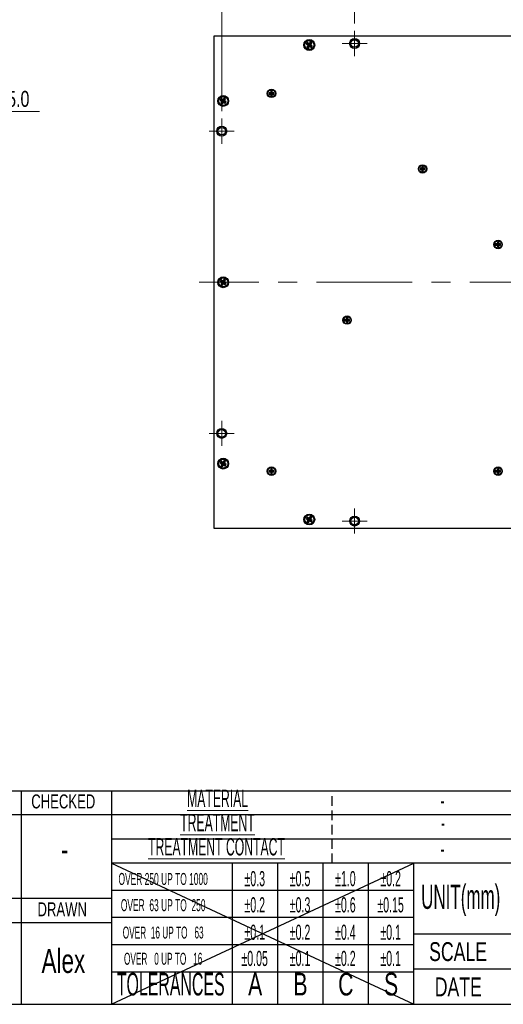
# Model space of a CAD drawing. Header units: millimetres. Extents: x 6 to 294, y 6 to 202.
# Tile 2 of 4: x 151 to 215, y 6 to 137. Entities that reach past the tile are written whole.
import ezdxf

# ---------------------------------------------------------------- set-up
doc = ezdxf.new("R2010")
doc.units = ezdxf.units.MM
doc.linetypes.add('CENTERX2', pattern=[20.32, 12.7, -2.54, 2.54, -2.54])
doc.linetypes.add('HIDDEN', pattern=[1.905, 1.27, -0.635])
doc.styles.add('SLDTEXTSTYLE0', font='TXT', dxfattribs={"width": 0.75})
doc.styles.add('SLDTEXTSTYLE1', font='TXT', dxfattribs={"width": 0.525})
doc.styles.add('SLDTEXTSTYLE2', font='TXT', dxfattribs={"width": 0.7})
doc.styles.add('SLDTEXTSTYLE3', font='TXT', dxfattribs={"width": 0.514474})
doc.styles.add('SLDTEXTSTYLE4', font='TXT', dxfattribs={"width": 0.515789})
doc.dimstyles.new('SLDDIMSTYLE0', dxfattribs={"dimtxt": 2.116667, "dimasz": 2.5, "dimexe": 0, "dimexo": 0.0625, "dimgap": 0.529167, "dimtad": 1, "dimdec": 1, "dimlfac": 2.5, "dimrnd": 1e-09, "dimzin": 4, "dimdsep": 46, "dimtxsty": 'SLDTEXTSTYLE0', "dimsah": 1, "dimcen": 0.09, "dimadec": 0, "dimazin": 1, "dimtfac": 1, "dimtdec": 1, "dimtofl": 0, "dimtmove": 0, "dimatfit": 3, "dimfxl": 1, "dimfrac": 2, "dimtolj": 1, "dimtzin": 12, "dimarcsym": 0})
doc.dimstyles.new('SLDDIMSTYLE1', dxfattribs={"dimtxt": 2.116667, "dimasz": 2.5, "dimexe": 0, "dimexo": 0.0625, "dimgap": 0.529167, "dimtad": 1, "dimdec": 1, "dimlfac": 2.5, "dimrnd": 1e-09, "dimzin": 4, "dimdsep": 46, "dimtxsty": 'SLDTEXTSTYLE0', "dimsah": 1, "dimcen": 0.09, "dimadec": 0, "dimazin": 1, "dimtfac": 1, "dimtdec": 1, "dimtmove": 0, "dimatfit": 0, "dimfxl": 1, "dimfrac": 2, "dimtolj": 1, "dimtzin": 12, "dimarcsym": 0})

# ---------------------------------------------------------------- blocks, each defined once
blk = doc.blocks.new('_D_4')
at = {"color": 7, "linetype": 'Continuous', "lineweight": 18}
for p, q in [((134.89, 124.61), (130.89, 124.61)), ((140.89, 124.61), (134.89, 124.61)), ((140.89, 124.61), (153.6, 124.61))]:
    blk.add_line(p, q, dxfattribs=at)
for points in [[(134.89, 124.61), (132.39, 124.96), (132.39, 124.26)], [(140.89, 124.61), (143.39, 124.26), (143.39, 124.96)]]:
    blk.add_solid(points, dxfattribs=at)
at = {"color": 7, "linetype": 'Continuous', "lineweight": 18, "insert": (148.12, 127.34), "char_height": 2.117, "attachment_point": 1, "style": 'SLDTEXTSTYLE0'}
blk.add_mtext('15.0', dxfattribs=at)
blk = doc.blocks.new('_D_5')
at = {"color": 7, "linetype": 'Continuous', "lineweight": 18}
for p, q in [((195.32, 136.27), (195.32, 145.61)), ((243.32, 136.27), (243.32, 145.61)), ((195.32, 144.61), (243.32, 144.61))]:
    blk.add_line(p, q, dxfattribs=at)
for points in [[(195.32, 144.61), (197.82, 144.26), (197.82, 144.96)], [(243.32, 144.61), (240.82, 144.96), (240.82, 144.26)]]:
    blk.add_solid(points, dxfattribs=at)
at = {"color": 7, "linetype": 'Continuous', "lineweight": 18, "insert": (216.22, 147.34), "char_height": 2.117, "attachment_point": 1, "style": 'SLDTEXTSTYLE0'}
blk.add_mtext('120.0', dxfattribs=at)
blk = doc.blocks.new('_D_8')
at = {"color": 7, "linetype": 'Continuous', "lineweight": 18}
for p, q in [((177.72, 124.67), (177.72, 149.92)), ((260.92, 124.67), (260.92, 149.92)), ((177.72, 148.92), (260.92, 148.92))]:
    blk.add_line(p, q, dxfattribs=at)
for points in [[(177.72, 148.92), (180.22, 148.57), (180.22, 149.27)], [(260.92, 148.92), (258.42, 149.27), (258.42, 148.57)]]:
    blk.add_solid(points, dxfattribs=at)
at = {"color": 7, "linetype": 'Continuous', "lineweight": 18, "insert": (216.22, 151.65), "char_height": 2.117, "attachment_point": 1, "style": 'SLDTEXTSTYLE0'}
blk.add_mtext('208.0', dxfattribs=at)
blk = doc.blocks.new('SW_CENTERMARKSYMBOL_0')
at = {"color": 0, "linetype": 'Continuous', "lineweight": 18}
for p, q in [((0, 1), (0, 1.66)), ((-1, 0), (-1.66, 0)), ((0, 0), (-1, 0)), ((0, 0), (0, 1)), ((0, 0), (0, -1)), ((0, 0), (1, 0)), ((1, 0), (1.66, 0)), ((0, -1), (0, -1.66))]:
    blk.add_line(p, q, dxfattribs=at)
blk = doc.blocks.new('SW_CENTERMARKSYMBOL_5')
at = {"color": 0, "linetype": 'Continuous', "lineweight": 18}
for p, q in [((0, 1), (0, 1.66)), ((-1, 0), (-1.66, 0)), ((0, 0), (-1, 0)), ((0, 0), (0, 1)), ((0, 0), (0, -1)), ((0, 0), (1, 0)), ((1, 0), (1.66, 0)), ((0, -1), (0, -1.66))]:
    blk.add_line(p, q, dxfattribs=at)
blk = doc.blocks.new('SW_CENTERMARKSYMBOL_6')
at = {"color": 0, "linetype": 'Continuous', "lineweight": 18}
for p, q in [((0, 1), (0, 1.66)), ((-1, 0), (-1.66, 0)), ((0, 0), (-1, 0)), ((0, 0), (0, 1)), ((0, 0), (0, -1)), ((0, 0), (1, 0)), ((1, 0), (1.66, 0)), ((0, -1), (0, -1.66))]:
    blk.add_line(p, q, dxfattribs=at)
blk = doc.blocks.new('SW_CENTERMARKSYMBOL_7')
at = {"color": 0, "linetype": 'Continuous', "lineweight": 18}
for p, q in [((0, 1), (0, 1.66)), ((-1, 0), (-1.66, 0)), ((0, 0), (-1, 0)), ((0, 0), (0, 1)), ((0, 0), (0, -1)), ((0, 0), (1, 0)), ((1, 0), (1.66, 0)), ((0, -1), (0, -1.66))]:
    blk.add_line(p, q, dxfattribs=at)

msp = doc.modelspace()

# ---------------------------------------------------------------- linework, layer by layer
at = {"color": 7, "linetype": 'Continuous', "lineweight": 25}
for p, q in [((176.716, 69.412), (176.716, 134.612)), ((176.716, 134.612), (261.916, 134.612)), ((189.042, 133.728), (188.914, 133.525)), ((189.037, 133.552), (188.914, 133.525)), ((188.914, 133.525), (189.151, 133.375)), ((189.151, 133.375), (189.001, 133.138)), ((189.124, 133.166), (189.001, 133.138)), ((189.001, 133.138), (189.204, 133.01)), ((189.07, 133.605), (189.037, 133.552)), ((189.037, 133.552), (189.273, 133.403)), ((189.279, 133.578), (189.042, 133.728)), ((189.07, 133.605), (189.042, 133.728)), ((189.307, 133.455), (189.07, 133.605)), ((189.273, 133.403), (189.124, 133.166)), ((189.124, 133.166), (189.176, 133.133)), ((189.273, 133.403), (189.151, 133.375)), ((189.176, 133.133), (189.326, 133.37)), ((189.176, 133.133), (189.204, 133.01)), ((189.204, 133.01), (189.353, 133.247)), ((189.428, 133.815), (189.279, 133.578)), ((189.307, 133.455), (189.279, 133.578)), ((189.456, 133.692), (189.307, 133.455)), ((189.326, 133.37), (189.353, 133.247)), ((189.326, 133.37), (189.562, 133.22)), ((189.353, 133.247), (189.59, 133.097)), ((189.359, 133.422), (189.508, 133.659)), ((189.359, 133.422), (189.482, 133.45)), ((189.595, 133.272), (189.359, 133.422)), ((189.631, 133.686), (189.428, 133.815)), ((189.456, 133.692), (189.428, 133.815)), ((189.508, 133.659), (189.456, 133.692)), ((189.482, 133.45), (189.631, 133.686)), ((189.718, 133.3), (189.482, 133.45)), ((189.508, 133.659), (189.631, 133.686)), ((189.562, 133.22), (189.595, 133.272)), ((189.562, 133.22), (189.59, 133.097)), ((189.59, 133.097), (189.718, 133.3)), ((189.595, 133.272), (189.718, 133.3)), ((178.028, 126.415), (177.879, 126.178)), ((178.231, 126.286), (178.028, 126.415)), ((178.056, 126.292), (178.028, 126.415)), ((184.226, 127.102), (183.996, 127.102)), ((183.996, 127.102), (183.996, 126.922)), ((184.085, 127.013), (183.996, 127.102)), ((184.085, 127.011), (183.996, 126.922)), ((183.996, 126.922), (184.226, 126.922)), ((184.315, 127.013), (184.085, 127.013)), ((184.085, 127.013), (184.085, 127.011)), ((184.085, 127.011), (184.315, 127.011)), ((184.406, 127.332), (184.226, 127.332)), ((184.226, 127.332), (184.226, 127.102)), ((184.315, 127.243), (184.226, 127.332)), ((184.315, 127.013), (184.226, 127.102)), ((184.315, 127.011), (184.226, 126.922)), ((184.226, 126.922), (184.226, 126.692)), ((184.315, 126.781), (184.226, 126.692)), ((184.226, 126.692), (184.406, 126.692)), ((184.317, 127.243), (184.315, 127.243)), ((184.315, 127.243), (184.315, 127.013)), ((184.315, 127.011), (184.315, 126.781)), ((184.315, 126.781), (184.317, 126.781)), ((184.317, 127.243), (184.406, 127.332)), ((184.317, 127.013), (184.317, 127.243)), ((184.317, 127.013), (184.406, 127.102)), ((184.547, 127.013), (184.317, 127.013)), ((184.317, 127.011), (184.406, 126.922)), ((184.317, 127.011), (184.547, 127.011)), ((184.317, 126.781), (184.317, 127.011)), ((184.317, 126.781), (184.406, 126.692)), ((184.406, 127.102), (184.406, 127.332)), ((184.636, 127.102), (184.406, 127.102)), ((184.406, 126.692), (184.406, 126.922)), ((184.406, 126.922), (184.636, 126.922)), ((184.547, 127.013), (184.636, 127.102)), ((184.547, 127.011), (184.547, 127.013)), ((184.547, 127.011), (184.636, 126.922)), ((184.636, 126.922), (184.636, 127.102)), ((177.642, 126.328), (177.514, 126.125)), ((177.637, 126.152), (177.514, 126.125)), ((177.514, 126.125), (177.751, 125.975)), ((177.751, 125.975), (177.601, 125.738)), ((177.724, 125.766), (177.601, 125.738)), ((177.601, 125.738), (177.804, 125.61)), ((177.67, 126.205), (177.637, 126.152)), ((177.637, 126.152), (177.873, 126.003)), ((177.879, 126.178), (177.642, 126.328)), ((177.67, 126.205), (177.642, 126.328)), ((177.907, 126.055), (177.67, 126.205)), ((177.873, 126.003), (177.724, 125.766)), ((177.724, 125.766), (177.776, 125.733)), ((177.873, 126.003), (177.751, 125.975)), ((177.776, 125.733), (177.926, 125.97)), ((177.776, 125.733), (177.804, 125.61)), ((177.804, 125.61), (177.953, 125.847)), ((177.907, 126.055), (177.879, 126.178)), ((178.056, 126.292), (177.907, 126.055)), ((177.926, 125.97), (177.953, 125.847)), ((177.926, 125.97), (178.162, 125.82)), ((177.953, 125.847), (178.19, 125.697)), ((177.959, 126.022), (178.108, 126.259)), ((177.959, 126.022), (178.082, 126.05)), ((178.195, 125.872), (177.959, 126.022)), ((178.108, 126.259), (178.056, 126.292)), ((178.082, 126.05), (178.231, 126.286)), ((178.318, 125.9), (178.082, 126.05)), ((178.108, 126.259), (178.231, 126.286)), ((178.162, 125.82), (178.195, 125.872)), ((178.162, 125.82), (178.19, 125.697)), ((178.19, 125.697), (178.318, 125.9)), ((178.195, 125.872), (178.318, 125.9)), ((204.406, 117.332), (204.226, 117.332)), ((204.226, 117.332), (204.226, 117.102)), ((204.315, 117.243), (204.226, 117.332)), ((204.317, 117.243), (204.406, 117.332)), ((204.406, 117.102), (204.406, 117.332)), ((204.226, 117.102), (203.996, 117.102)), ((203.996, 117.102), (203.996, 116.922)), ((204.085, 117.013), (203.996, 117.102)), ((204.085, 117.011), (203.996, 116.922)), ((203.996, 116.922), (204.226, 116.922)), ((204.315, 117.013), (204.085, 117.013)), ((204.085, 117.013), (204.085, 117.011)), ((204.085, 117.011), (204.315, 117.011)), ((204.315, 117.013), (204.226, 117.102)), ((204.315, 117.011), (204.226, 116.922)), ((204.226, 116.922), (204.226, 116.692)), ((204.315, 116.781), (204.226, 116.692)), ((204.226, 116.692), (204.406, 116.692)), ((204.317, 117.243), (204.315, 117.243)), ((204.315, 117.243), (204.315, 117.013)), ((204.315, 117.011), (204.315, 116.781)), ((204.315, 116.781), (204.317, 116.781)), ((204.317, 117.013), (204.317, 117.243)), ((204.317, 117.013), (204.406, 117.102)), ((204.547, 117.013), (204.317, 117.013)), ((204.317, 117.011), (204.406, 116.922)), ((204.317, 117.011), (204.547, 117.011)), ((204.317, 116.781), (204.317, 117.011)), ((204.317, 116.781), (204.406, 116.692)), ((204.636, 117.102), (204.406, 117.102)), ((204.406, 116.692), (204.406, 116.922)), ((204.406, 116.922), (204.636, 116.922)), ((204.547, 117.013), (204.636, 117.102)), ((204.547, 117.011), (204.547, 117.013)), ((204.547, 117.011), (204.636, 116.922)), ((204.636, 116.922), (204.636, 117.102)), ((214.226, 107.102), (213.996, 107.102)), ((213.996, 107.102), (213.996, 106.922)), ((214.085, 107.013), (213.996, 107.102)), ((214.085, 107.011), (213.996, 106.922)), ((213.996, 106.922), (214.226, 106.922)), ((214.315, 107.013), (214.085, 107.013)), ((214.085, 107.013), (214.085, 107.011)), ((214.085, 107.011), (214.315, 107.011)), ((214.406, 107.332), (214.226, 107.332)), ((214.226, 107.332), (214.226, 107.102)), ((214.315, 107.243), (214.226, 107.332)), ((214.315, 107.013), (214.226, 107.102)), ((214.315, 107.011), (214.226, 106.922)), ((214.226, 106.922), (214.226, 106.692)), ((214.317, 107.243), (214.315, 107.243)), ((214.315, 107.243), (214.315, 107.013)), ((214.315, 107.011), (214.315, 106.781)), ((214.317, 107.243), (214.406, 107.332)), ((214.317, 107.013), (214.317, 107.243)), ((214.317, 107.013), (214.406, 107.102)), ((214.547, 107.013), (214.317, 107.013)), ((214.317, 107.011), (214.406, 106.922)), ((214.317, 107.011), (214.547, 107.011)), ((214.317, 106.781), (214.317, 107.011)), ((214.406, 107.102), (214.406, 107.332)), ((214.636, 107.102), (214.406, 107.102)), ((214.406, 106.692), (214.406, 106.922)), ((214.406, 106.922), (214.636, 106.922)), ((214.547, 107.013), (214.636, 107.102)), ((214.547, 107.011), (214.547, 107.013)), ((214.547, 107.011), (214.636, 106.922)), ((214.636, 106.922), (214.636, 107.102)), ((214.315, 106.781), (214.226, 106.692)), ((214.226, 106.692), (214.406, 106.692)), ((214.315, 106.781), (214.317, 106.781)), ((214.317, 106.781), (214.406, 106.692)), ((177.642, 102.328), (177.514, 102.125)), ((177.637, 102.152), (177.514, 102.125)), ((177.514, 102.125), (177.751, 101.975)), ((177.751, 101.975), (177.601, 101.738)), ((177.724, 101.766), (177.601, 101.738)), ((177.601, 101.738), (177.804, 101.61)), ((177.67, 102.205), (177.637, 102.152)), ((177.637, 102.152), (177.873, 102.003)), ((177.879, 102.178), (177.642, 102.328)), ((177.67, 102.205), (177.642, 102.328)), ((177.907, 102.055), (177.67, 102.205)), ((177.873, 102.003), (177.724, 101.766)), ((177.724, 101.766), (177.776, 101.733)), ((177.873, 102.003), (177.751, 101.975)), ((177.776, 101.733), (177.926, 101.97)), ((177.776, 101.733), (177.804, 101.61)), ((177.804, 101.61), (177.953, 101.847)), ((178.028, 102.415), (177.879, 102.178)), ((177.907, 102.055), (177.879, 102.178)), ((178.056, 102.292), (177.907, 102.055)), ((177.926, 101.97), (177.953, 101.847)), ((177.926, 101.97), (178.162, 101.82)), ((177.953, 101.847), (178.19, 101.697)), ((177.959, 102.022), (178.108, 102.259)), ((177.959, 102.022), (178.082, 102.05)), ((178.195, 101.872), (177.959, 102.022)), ((178.231, 102.286), (178.028, 102.415)), ((178.056, 102.292), (178.028, 102.415)), ((178.108, 102.259), (178.056, 102.292)), ((178.082, 102.05), (178.231, 102.286)), ((178.318, 101.9), (178.082, 102.05)), ((178.108, 102.259), (178.231, 102.286)), ((178.162, 101.82), (178.195, 101.872)), ((178.162, 101.82), (178.19, 101.697)), ((178.19, 101.697), (178.318, 101.9)), ((178.195, 101.872), (178.318, 101.9)), ((194.226, 97.102), (193.996, 97.102)), ((193.996, 97.102), (193.996, 96.922)), ((194.085, 97.013), (193.996, 97.102)), ((194.085, 97.011), (193.996, 96.922)), ((193.996, 96.922), (194.226, 96.922)), ((194.315, 97.013), (194.085, 97.013)), ((194.085, 97.013), (194.085, 97.011)), ((194.085, 97.011), (194.315, 97.011)), ((194.406, 97.332), (194.226, 97.332)), ((194.226, 97.332), (194.226, 97.102)), ((194.315, 97.243), (194.226, 97.332)), ((194.315, 97.013), (194.226, 97.102)), ((194.315, 97.011), (194.226, 96.922)), ((194.226, 96.922), (194.226, 96.692)), ((194.315, 96.781), (194.226, 96.692)), ((194.226, 96.692), (194.406, 96.692)), ((194.317, 97.243), (194.315, 97.243)), ((194.315, 97.243), (194.315, 97.013)), ((194.315, 97.011), (194.315, 96.781)), ((194.315, 96.781), (194.317, 96.781)), ((194.317, 97.243), (194.406, 97.332)), ((194.317, 97.013), (194.317, 97.243)), ((194.317, 97.013), (194.406, 97.102)), ((194.547, 97.013), (194.317, 97.013)), ((194.317, 97.011), (194.406, 96.922)), ((194.317, 97.011), (194.547, 97.011)), ((194.317, 96.781), (194.317, 97.011)), ((194.317, 96.781), (194.406, 96.692)), ((194.406, 97.102), (194.406, 97.332)), ((194.636, 97.102), (194.406, 97.102)), ((194.406, 96.692), (194.406, 96.922)), ((194.406, 96.922), (194.636, 96.922)), ((194.547, 97.013), (194.636, 97.102)), ((194.547, 97.011), (194.547, 97.013)), ((194.547, 97.011), (194.636, 96.922)), ((194.636, 96.922), (194.636, 97.102)), ((177.642, 78.328), (177.514, 78.125)), ((177.67, 78.205), (177.637, 78.152)), ((177.879, 78.178), (177.642, 78.328)), ((177.67, 78.205), (177.642, 78.328)), ((177.907, 78.055), (177.67, 78.205)), ((178.028, 78.415), (177.879, 78.178)), ((178.056, 78.292), (177.907, 78.055)), ((177.959, 78.022), (178.108, 78.259)), ((178.231, 78.286), (178.028, 78.415)), ((178.056, 78.292), (178.028, 78.415)), ((178.108, 78.259), (178.056, 78.292)), ((178.082, 78.05), (178.231, 78.286)), ((178.108, 78.259), (178.231, 78.286)), ((177.637, 78.152), (177.514, 78.125)), ((177.514, 78.125), (177.751, 77.975)), ((177.751, 77.975), (177.601, 77.738)), ((177.724, 77.766), (177.601, 77.738)), ((177.601, 77.738), (177.804, 77.61)), ((177.637, 78.152), (177.873, 78.003)), ((177.873, 78.003), (177.724, 77.766)), ((177.724, 77.766), (177.776, 77.733)), ((177.873, 78.003), (177.751, 77.975)), ((177.776, 77.733), (177.926, 77.97)), ((177.776, 77.733), (177.804, 77.61)), ((177.804, 77.61), (177.953, 77.847)), ((177.907, 78.055), (177.879, 78.178)), ((177.926, 77.97), (177.953, 77.847)), ((177.926, 77.97), (178.162, 77.82)), ((177.953, 77.847), (178.19, 77.697)), ((177.959, 78.022), (178.082, 78.05)), ((178.195, 77.872), (177.959, 78.022)), ((178.318, 77.9), (178.082, 78.05)), ((178.162, 77.82), (178.195, 77.872)), ((178.162, 77.82), (178.19, 77.697)), ((178.19, 77.697), (178.318, 77.9)), ((178.195, 77.872), (178.318, 77.9)), ((184.226, 77.102), (183.996, 77.102)), ((183.996, 77.102), (183.996, 76.922)), ((184.085, 77.013), (183.996, 77.102)), ((184.085, 77.011), (183.996, 76.922)), ((183.996, 76.922), (184.226, 76.922)), ((184.315, 77.013), (184.085, 77.013)), ((184.085, 77.013), (184.085, 77.011)), ((184.085, 77.011), (184.315, 77.011)), ((184.406, 77.332), (184.226, 77.332)), ((184.226, 77.332), (184.226, 77.102)), ((184.315, 77.243), (184.226, 77.332)), ((184.315, 77.013), (184.226, 77.102)), ((184.315, 77.011), (184.226, 76.922)), ((184.226, 76.922), (184.226, 76.692)), ((184.317, 77.243), (184.315, 77.243)), ((184.315, 77.243), (184.315, 77.013)), ((184.315, 77.011), (184.315, 76.781)), ((184.317, 77.243), (184.406, 77.332)), ((184.317, 77.013), (184.317, 77.243)), ((184.317, 77.013), (184.406, 77.102)), ((184.547, 77.013), (184.317, 77.013)), ((184.317, 77.011), (184.406, 76.922)), ((184.317, 77.011), (184.547, 77.011)), ((184.317, 76.781), (184.317, 77.011)), ((184.406, 77.102), (184.406, 77.332)), ((184.636, 77.102), (184.406, 77.102)), ((184.406, 76.692), (184.406, 76.922)), ((184.406, 76.922), (184.636, 76.922)), ((184.547, 77.013), (184.636, 77.102)), ((184.547, 77.011), (184.547, 77.013)), ((184.547, 77.011), (184.636, 76.922)), ((184.636, 76.922), (184.636, 77.102)), ((214.226, 77.102), (213.996, 77.102)), ((213.996, 77.102), (213.996, 76.922)), ((214.085, 77.013), (213.996, 77.102)), ((214.085, 77.011), (213.996, 76.922)), ((213.996, 76.922), (214.226, 76.922)), ((214.315, 77.013), (214.085, 77.013)), ((214.085, 77.013), (214.085, 77.011)), ((214.085, 77.011), (214.315, 77.011)), ((214.406, 77.332), (214.226, 77.332)), ((214.226, 77.332), (214.226, 77.102)), ((214.315, 77.243), (214.226, 77.332)), ((214.315, 77.013), (214.226, 77.102)), ((214.315, 77.011), (214.226, 76.922)), ((214.226, 76.922), (214.226, 76.692)), ((214.317, 77.243), (214.315, 77.243)), ((214.315, 77.243), (214.315, 77.013)), ((214.315, 77.011), (214.315, 76.781)), ((214.317, 77.243), (214.406, 77.332)), ((214.317, 77.013), (214.317, 77.243)), ((214.317, 77.013), (214.406, 77.102)), ((214.547, 77.013), (214.317, 77.013)), ((214.317, 77.011), (214.406, 76.922)), ((214.317, 77.011), (214.547, 77.011)), ((214.317, 76.781), (214.317, 77.011)), ((214.406, 77.102), (214.406, 77.332)), ((214.636, 77.102), (214.406, 77.102)), ((214.406, 76.692), (214.406, 76.922)), ((214.406, 76.922), (214.636, 76.922)), ((214.547, 77.013), (214.636, 77.102)), ((214.547, 77.011), (214.547, 77.013)), ((214.547, 77.011), (214.636, 76.922)), ((214.636, 76.922), (214.636, 77.102)), ((184.315, 76.781), (184.226, 76.692)), ((184.226, 76.692), (184.406, 76.692)), ((184.315, 76.781), (184.317, 76.781)), ((184.317, 76.781), (184.406, 76.692)), ((214.315, 76.781), (214.226, 76.692)), ((214.226, 76.692), (214.406, 76.692)), ((214.315, 76.781), (214.317, 76.781)), ((214.317, 76.781), (214.406, 76.692)), ((189.042, 70.928), (188.914, 70.725)), ((189.037, 70.752), (188.914, 70.725)), ((188.914, 70.725), (189.151, 70.575)), ((189.151, 70.575), (189.001, 70.338)), ((189.07, 70.805), (189.037, 70.752)), ((189.037, 70.752), (189.273, 70.603)), ((189.279, 70.778), (189.042, 70.928)), ((189.07, 70.805), (189.042, 70.928)), ((189.307, 70.655), (189.07, 70.805)), ((189.273, 70.603), (189.124, 70.366)), ((189.273, 70.603), (189.151, 70.575)), ((189.176, 70.333), (189.326, 70.57)), ((189.204, 70.21), (189.353, 70.447)), ((189.428, 71.015), (189.279, 70.778)), ((189.307, 70.655), (189.279, 70.778)), ((189.456, 70.892), (189.307, 70.655)), ((189.326, 70.57), (189.353, 70.447)), ((189.326, 70.57), (189.562, 70.42)), ((189.353, 70.447), (189.59, 70.297)), ((189.359, 70.622), (189.508, 70.859)), ((189.359, 70.622), (189.482, 70.65)), ((189.595, 70.472), (189.359, 70.622)), ((189.631, 70.886), (189.428, 71.015)), ((189.456, 70.892), (189.428, 71.015)), ((189.508, 70.859), (189.456, 70.892)), ((189.482, 70.65), (189.631, 70.886)), ((189.718, 70.5), (189.482, 70.65)), ((189.508, 70.859), (189.631, 70.886)), ((189.562, 70.42), (189.595, 70.472)), ((189.562, 70.42), (189.59, 70.297)), ((189.59, 70.297), (189.718, 70.5)), ((189.595, 70.472), (189.718, 70.5)), ((261.916, 69.412), (176.716, 69.412)), ((189.124, 70.366), (189.001, 70.338)), ((189.001, 70.338), (189.204, 70.21)), ((189.124, 70.366), (189.176, 70.333)), ((189.176, 70.333), (189.204, 70.21)), ((139.144, 34.72), (291.144, 34.72)), ((151.144, 34.72), (151.144, 6.453)), ((163.144, 34.72), (163.144, 6.453)), ((291.144, 31.52), (139.144, 31.52)), ((279.944, 28.32), (163.144, 28.32)), ((291.144, 25.12), (163.144, 25.12)), ((163.144, 25.12), (203.144, 6.453)), ((163.144, 6.453), (203.144, 25.12)), ((179.144, 6.453), (179.144, 25.12)), ((185.144, 6.453), (185.144, 25.12)), ((191.144, 6.453), (191.144, 25.12)), ((197.144, 6.453), (197.144, 25.12)), ((203.144, 6.453), (203.144, 25.12)), ((203.144, 21.52), (163.144, 21.52)), ((163.144, 20.453), (139.144, 20.453)), ((163.144, 17.253), (139.144, 17.253)), ((203.144, 17.92), (163.144, 17.92)), ((203.144, 15.786), (291.144, 15.786)), ((203.144, 14.32), (163.144, 14.32)), ((203.144, 10.72), (163.144, 10.72)), ((231.144, 11.12), (203.144, 11.12)), ((5.901, 6.453), (291.144, 6.453))]:
    msp.add_line(p, q, dxfattribs=at)
at = {"color": 7, "linetype": 'CENTERX2', "lineweight": 18}
msp.add_line((263.916, 102.012), (174.716, 102.012), dxfattribs=at)
at = {"color": 7, "linetype": 'HIDDEN', "lineweight": 25}
msp.add_line((192.344, 25.12), (192.344, 34.72), dxfattribs=at)
at = {"color": 7, "linetype": 'Continuous', "lineweight": 25}
for centre, radius in [((195.316, 133.612), 0.66), ((189.316, 133.412), 0.72), ((189.316, 133.412), 0.6), ((195.316, 133.612), 0.5), ((177.916, 126.012), 0.72), ((177.916, 126.012), 0.6), ((184.316, 127.012), 0.56), ((184.316, 127.012), 0.48), ((177.716, 122.012), 0.66), ((177.716, 122.012), 0.5), ((204.316, 117.012), 0.56), ((204.316, 117.012), 0.48), ((214.316, 107.012), 0.56), ((214.316, 107.012), 0.48), ((177.916, 102.012), 0.72), ((177.916, 102.012), 0.6), ((194.316, 97.012), 0.56), ((194.316, 97.012), 0.48), ((177.716, 82.012), 0.66), ((177.716, 82.012), 0.5), ((177.916, 78.012), 0.72), ((177.916, 78.012), 0.6), ((184.316, 77.012), 0.56), ((184.316, 77.012), 0.48), ((214.316, 77.012), 0.56), ((214.316, 77.012), 0.48), ((189.316, 70.612), 0.72), ((189.316, 70.612), 0.6), ((195.316, 70.412), 0.66), ((195.316, 70.412), 0.5)]:
    msp.add_circle(centre, radius, dxfattribs=at)
at = {"color": 7, "linetype": 'Continuous', "lineweight": 0}
for centre in [(195.316, 133.612), (177.716, 122.012), (177.716, 82.012), (195.316, 70.412)]:
    msp.add_arc(centre, 0.6, 255, 195, dxfattribs=at)

# ---------------------------------------------------------------- block references
at = {"color": 7, "linetype": 'Continuous', "lineweight": 18}
for name, p in [('SW_CENTERMARKSYMBOL_0', (195.316, 133.612)), ('SW_CENTERMARKSYMBOL_7', (177.716, 122.012)), ('SW_CENTERMARKSYMBOL_6', (177.716, 82.012)), ('SW_CENTERMARKSYMBOL_5', (195.316, 70.412))]:
    msp.add_blockref(name, p, dxfattribs=at)

# ---------------------------------------------------------------- texts
at = {"color": 7, "linetype": 'Continuous', "lineweight": 0, "attachment_point": 2}
for s, insert, char_height, style in [('CHECKED', (156.738, 34.232), 1.8521, 'SLDTEXTSTYLE2'), ('\\LMATERIAL', (177.173, 34.852), 2.3, 'SLDTEXTSTYLE1'), ('-', (206.953, 34.589), 2.3, 'SLDTEXTSTYLE1'), ('\\LTREATMENT', (177.156, 31.652), 2.3, 'SLDTEXTSTYLE1'), ('-', (207.022, 31.652), 2.3, 'SLDTEXTSTYLE1'), ('\\LTREATMENT CONTACT', (177.025, 28.452), 2.3, 'SLDTEXTSTYLE1'), ('-', (156.916, 28.548), 3.175, 'SLDTEXTSTYLE2'), ('-', (206.953, 28.189), 2.3, 'SLDTEXTSTYLE1'), ('OVER 250 UP TO 1000', (169.966, 23.836), 1.5875, 'SLDTEXTSTYLE1'), ('±0.3', (182.096, 24.084), 2, 'SLDTEXTSTYLE1'), ('±0.5', (188.096, 24.084), 2, 'SLDTEXTSTYLE1'), ('±1.0', (194.096, 24.084), 2, 'SLDTEXTSTYLE1'), ('±0.2', (200.096, 24.084), 2, 'SLDTEXTSTYLE1'), ('UNIT(mm)', (209.373, 22.283), 3.2, 'SLDTEXTSTYLE1'), ('DRAWN', (156.599, 19.95), 1.8521, 'SLDTEXTSTYLE2'), ('OVER  63 UP TO  250', (169.966, 20.369), 1.5875, 'SLDTEXTSTYLE1'), ('±0.2', (182.096, 20.618), 2, 'SLDTEXTSTYLE1'), ('±0.3', (188.096, 20.618), 2, 'SLDTEXTSTYLE1'), ('±0.6', (194.096, 20.618), 2, 'SLDTEXTSTYLE1'), ('±0.15', (200.082, 20.618), 2, 'SLDTEXTSTYLE1'), ('±0.1', (182.096, 16.991), 2, 'SLDTEXTSTYLE1'), ('±0.2', (188.096, 16.991), 2, 'SLDTEXTSTYLE1'), ('±0.4', (194.096, 16.991), 2, 'SLDTEXTSTYLE1'), ('±0.1', (200.096, 16.991), 2, 'SLDTEXTSTYLE1'), ('OVER  16 UP TO   63', (169.966, 16.743), 1.5875, 'SLDTEXTSTYLE4'), ('SCALE', (209.022, 14.676), 2.5, 'SLDTEXTSTYLE2'), ('Alex', (156.752, 13.777), 3.175, 'SLDTEXTSTYLE2'), ('OVER   0 UP TO   16', (169.966, 13.276), 1.5875, 'SLDTEXTSTYLE3'), ('±0.05', (182.082, 13.524), 2, 'SLDTEXTSTYLE1'), ('±0.1', (188.096, 13.524), 2, 'SLDTEXTSTYLE1'), ('±0.2', (194.096, 13.524), 2, 'SLDTEXTSTYLE1'), ('±0.1', (200.096, 13.524), 2, 'SLDTEXTSTYLE1'), ('TOLERANCES', (170.966, 10.622), 3, 'SLDTEXTSTYLE1'), ('A', (182.15, 10.622), 3, 'SLDTEXTSTYLE2'), ('B', (188.15, 10.622), 3, 'SLDTEXTSTYLE2'), ('C', (194.15, 10.622), 3, 'SLDTEXTSTYLE2'), ('S', (200.15, 10.622), 3, 'SLDTEXTSTYLE2'), ('DATE', (209.047, 10.009), 2.5, 'SLDTEXTSTYLE2')]:
    msp.add_mtext(s, dxfattribs=dict(at, insert=insert, char_height=char_height, style=style))

# ---------------------------------------------------------------- dimensions: what is measured, and where the dimension line sits
at = {"color": 7, "linetype": 'Continuous', "lineweight": 18}
for base, p1, p2, dimstyle, picture, middle in [((260.916, 148.924), (177.716, 123.672), (260.916, 123.672), 'SLDDIMSTYLE0', '_D_8', (219.74, 148.924)), ((243.316, 144.612), (195.316, 135.272), (243.316, 135.272), 'SLDDIMSTYLE0', '_D_5', (219.74, 144.612)), ((134.886, 124.612), (140.886, 134.612), (134.886, 134.412), 'SLDDIMSTYLE1', '_D_4', (150.861, 124.612))]:
    dim = msp.add_linear_dim(base=base, p1=p1, p2=p2, dimstyle=dimstyle, dxfattribs=at)
    dim.commit()
    dim.dimension.update_dxf_attribs({"geometry": picture, "text_midpoint": middle, "dimtype": 160})

doc.saveas('drawing.dxf')
